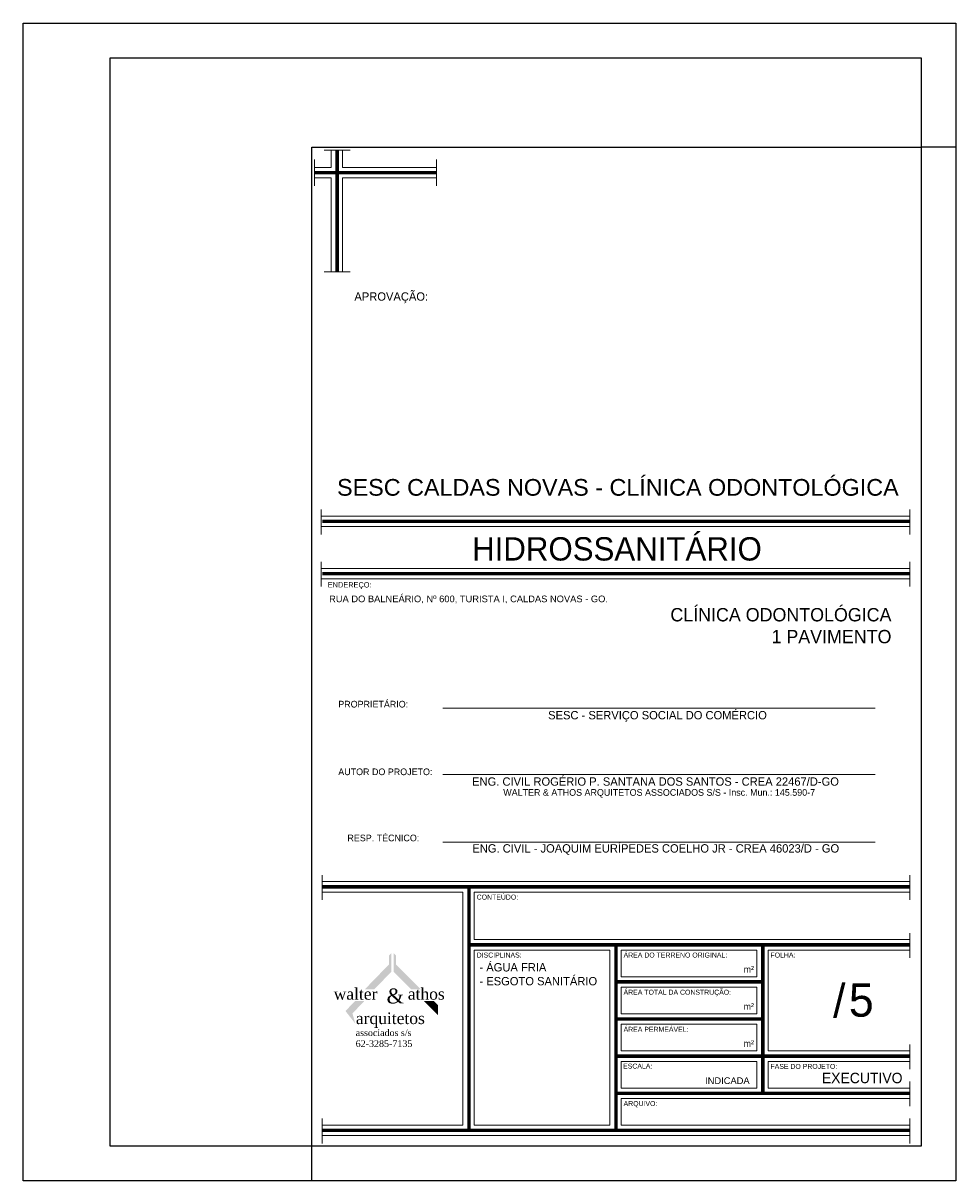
# Model space of a CAD drawing. Header units: millimetres. Extents: x -27 to 84, y 0 to 57.
# Tile 1 of 5: x -27 to 0, y 0 to 33. Entities that reach past the tile are written whole.
import ezdxf
from ezdxf.enums import TextEntityAlignment as Align

# ---------------------------------------------------------------- set-up
doc = ezdxf.new("R2010")
doc.units = ezdxf.units.MM
doc.header["$LTSCALE"] = 10
doc.header["$MEASUREMENT"] = 0
for name, color, linetype, lineweight in [('Blocos de margens e carimbo', 7, 'Continuous', 9), ('Linhas finas', 7, 'Continuous', 9), ('Linhas grossas', 8, 'Continuous', 50)]:
    doc.layers.add(name, color=color, linetype=linetype, lineweight=lineweight)
doc.layers.add('HID-CARIMBO W&A', color=7, linetype='Continuous')
doc.layers.add('HID-PRANCHA', color=30, linetype='Continuous')
doc.layers.add('HID-VIEWPORT-CARIMBO', color=250, linetype='Continuous', plot=False)
doc.styles.add('ARIAL', font='arial.ttf')
doc.styles.add('FOLHA CARIMBO', font='GOTHIC.TTF')
doc.styles.get("Standard").update_dxf_attribs({"font": 'arial.ttf'})

msp = doc.modelspace()

# ---------------------------------------------------------------- hatches: boundary and pattern name
at = {"layer": 'Blocos de margens e carimbo'}
for points in [[(-16.703, 5.504), (-16.975, 5.504), (-16.284, 6.217), (-16.284, 6.475), (-16.214, 6.545), (-16.214, 6.008)], [(-15.644, 5.5), (-16.149, 6.004), (-16.149, 6.541), (-16.078, 6.471), (-16.078, 6.213), (-15.366, 5.5)], [(-16.99, 5.168), (-17.33, 4.811), (-17.248, 4.518), (-17.531, 4.88), (-17.256, 5.168)], [(-14.992, 5.164), (-14.878, 5.051), (-14.878, 4.764), (-15.279, 5.164)]]:
    msp.add_hatch(color=253, dxfattribs=at).paths.add_polyline_path(points, flags=0)

# ---------------------------------------------------------------- linework, layer by layer
at = {"layer": 'HID-CARIMBO W&A', "color": 254}
for p, q in [((0, 29.7), (-1, 29.7)), ((-18.5, 0), (-18.5, 1))]:
    msp.add_line(p, q, dxfattribs=at)
at = {"layer": 'HID-PRANCHA', "color": 254}
msp.add_lwpolyline([(-26.789, 33.268), (0, 33.268), (0, 0), (-26.789, 0)], close=True, dxfattribs=at)
at = {"layer": 'HID-PRANCHA'}
msp.add_lwpolyline([(-24.289, 32.268), (-1, 32.268), (-1, 1), (-24.289, 1)], close=True, dxfattribs=at)
at = {"layer": 'HID-VIEWPORT-CARIMBO'}
msp.add_lwpolyline([(-1, 1), (-18.5, 1), (-18.5, 29.7), (-1, 29.7)], close=True, dxfattribs=at)
at = {"layer": 'Linhas finas'}
for p, q in [((-18.146, 29.621), (-17.396, 29.621)), ((-17.946, 29.121), (-17.946, 29.621)), ((-17.621, 29.621), (-17.621, 29.121)), ((-18.421, 29.346), (-18.421, 28.596)), ((-14.921, 29.346), (-14.921, 28.596)), ((-18.421, 29.121), (-17.946, 29.121)), ((-17.621, 29.121), (-14.921, 29.121)), ((-17.946, 28.821), (-18.421, 28.821)), ((-17.946, 26.121), (-17.946, 28.821)), ((-17.621, 28.821), (-17.621, 26.121)), ((-14.921, 28.821), (-17.621, 28.821)), ((-18.146, 26.121), (-17.396, 26.121)), ((-18.225, 18.575), (-18.225, 19.289)), ((-18.225, 19.1), (-1.325, 19.1)), ((-1.325, 18.575), (-1.325, 19.289)), ((-18.225, 18.8), (-1.325, 18.8)), ((-18.225, 17.075), (-18.225, 17.789)), ((-1.325, 17.075), (-1.325, 17.789)), ((-18.225, 17.6), (-1.325, 17.6)), ((-18.225, 17.3), (-1.325, 17.3)), ((-14.738, 13.584), (-2.313, 13.584)), ((-14.738, 11.677), (-2.313, 11.677)), ((-14.738, 9.732), (-2.313, 9.732)), ((-18.2, 8.074), (-18.2, 8.788)), ((-1.325, 8.074), (-1.325, 8.788)), ((-18.2, 8.599), (-1.325, 8.599)), ((-18.2, 8.299), (-14.156, 8.299)), ((-14.156, 1.6), (-14.156, 8.299)), ((-13.831, 8.299), (-1.325, 8.299)), ((-13.831, 8.299), (-13.831, 6.933)), ((-1.325, 6.408), (-1.325, 7.122)), ((-13.831, 6.933), (-1.325, 6.933)), ((-13.831, 6.633), (-13.831, 1.6)), ((-13.831, 6.633), (-9.937, 6.633)), ((-9.937, 1.6), (-9.937, 6.633)), ((-9.612, 6.633), (-5.718, 6.633)), ((-9.612, 6.633), (-9.612, 5.867)), ((-5.718, 5.867), (-5.718, 6.633)), ((-5.394, 6.633), (-1.325, 6.633)), ((-5.394, 6.633), (-5.394, 3.733)), ((-9.612, 5.867), (-5.718, 5.867)), ((-9.612, 5.567), (-9.612, 4.8)), ((-9.612, 5.567), (-5.718, 5.567)), ((-5.718, 4.8), (-5.718, 5.567)), ((-9.612, 4.8), (-5.718, 4.8)), ((-9.612, 4.5), (-9.612, 3.733)), ((-9.612, 4.5), (-5.718, 4.5)), ((-5.718, 3.733), (-5.718, 4.5)), ((-9.612, 3.733), (-5.718, 3.733)), ((-5.394, 3.733), (-1.325, 3.733)), ((-1.325, 3.208), (-1.325, 3.922)), ((-9.612, 3.433), (-9.612, 2.667)), ((-9.612, 3.433), (-5.718, 3.433)), ((-5.718, 2.667), (-5.718, 3.433)), ((-5.394, 3.433), (-1.325, 3.433)), ((-5.394, 3.433), (-5.394, 2.667)), ((-9.612, 2.667), (-5.718, 2.667)), ((-5.394, 2.667), (-1.325, 2.667)), ((-1.325, 2.142), (-1.325, 2.855)), ((-9.612, 2.367), (-1.325, 2.367)), ((-9.612, 2.367), (-9.612, 1.6)), ((-18.2, 1.075), (-18.2, 1.789)), ((-1.325, 1.075), (-1.325, 1.789)), ((-18.2, 1.6), (-14.156, 1.6)), ((-13.831, 1.6), (-9.937, 1.6)), ((-9.612, 1.6), (-1.325, 1.6)), ((-18.2, 1.3), (-1.325, 1.3))]:
    msp.add_line(p, q, dxfattribs=at)
at = {"layer": 'Linhas grossas', "const_width": 0.1}
for points in [[(-17.771, 26.121), (-17.771, 29.621)], [(-18.421, 28.971), (-14.921, 28.971)], [(-18.2, 18.95), (-1.325, 18.95)], [(-18.2, 17.45), (-1.325, 17.45)], [(-18.2, 8.449), (-1.325, 8.449)], [(-13.981, 8.449), (-13.981, 1.45)], [(-13.981, 6.783), (-1.325, 6.783)], [(-9.762, 6.783), (-9.762, 1.45)], [(-5.544, 6.783), (-5.544, 2.517)], [(-9.762, 5.717), (-5.544, 5.717)], [(-9.762, 4.65), (-5.544, 4.65)], [(-9.762, 3.583), (-1.325, 3.583)], [(-9.762, 2.517), (-1.325, 2.517)], [(-18.2, 1.45), (-1.325, 1.45)]]:
    msp.add_lwpolyline(points, dxfattribs=at)

# ---------------------------------------------------------------- texts
at = {"layer": 'Blocos de margens e carimbo', "color": 5, "style": 'FOLHA CARIMBO'}
msp.add_text('5', height=0.958, dxfattribs=at).set_placement((-3.072, 5.196), align=Align.MIDDLE_LEFT)
at = {"layer": 'Blocos de margens e carimbo'}
for s, insert, char_height, width, attachment_point, line_spacing_factor in [('{\\fCentury Gothic|b0|i0|c0|p34;APROVAÇÃO:}', (-17.275, 25.532), 0.23952, 2.739, 1, 0.984117), ('\\fCentury Gothic|b0|i0|c0|p34|;ENDEREÇO:', (-18.04, 17.204), 0.15329, 1.42272, 1, 0.984117), ('{\\fCentury Gothic|b0|i0|c0|p34;CLÍNICA ODONTOLÓGICA\\P1 PAVIMENTO}', (-1.849, 16.46), 0.38323, 8.98768, 3, 0.984117), ('{\\fCentury Gothic|b0|i0|c0|p34;PROPRIETÁRIO:}', (-17.738, 13.794), 0.19161, 2.25641, 1, 0.984117), ('\\pi3.0245;{\\fCentury Gothic|b0|i0|c0|p34;SESC - SERVIÇO SOCIAL DO COMÉRCIO}', (-14.735, 13.501), 0.23952, 12.42391, 1, 0.984117), ('{\\fCentury Gothic|b0|i0|c0|p34;AUTOR DO PROJETO:}', (-17.738, 11.85), 0.19161, 3.16361, 1, 0.984117), ('\\pi0.84078;{\\fCentury Gothic|b0|i0|c0|p34;ENG. CIVIL ROGÉRIO P. SANTANA DOS SANTOS - CREA 22467/D-GO}', (-14.735, 11.594), 0.239519, 12.42391, 1, 0.984117), ('\\pi1.7359;{\\fCentury Gothic|b0|i0|c0|p34;WALTER & ATHOS ARQUITETOS ASSOCIADOS S/S - Insc. Mun.: 145.590-7}', (-14.735, 11.257), 0.191615, 12.42513, 1, 0.984117), ('{\\fCentury Gothic|b0|i0|c0|p34;RESP. TÉCNICO:}', (-17.475, 9.949), 0.19161, 2.29995, 1, 0.984117), ('\\pi0.85087;{\\fCentury Gothic|b0|i0|c0|p34;ENG. CIVIL - JOAQUIM EURÍPEDES COELHO JR - CREA 46023/D - GO}', (-14.738, 9.673), 0.239519, 12.42391, 1, 0.984117), ('{\\fCentury Gothic|b0|i0|c0|p34;CONTEÚDO:}', (-13.762, 8.226), 0.14371, 2.9772, 1, 0.984117), ('{\\fCentury Gothic|b0|i0|c0|p34;DISCIPLINAS:}', (-13.762, 6.56), 0.14371, 1.395, 1, 0.984117), ('\\fCentury Gothic|b0|i0|c0|p34|;ÁREA DO TERRENO ORIGINAL:', (-9.543, 6.56), 0.14371, 3.411, 1, 0.984117), ('\\fCentury Gothic|b0|i0|c0|p34|;FOLHA:', (-5.324, 6.56), 0.14371, 0.8316, 1, 0.984117), ('{\\fCentury Gothic|b0|i0|c0|p34; m²}', (-5.798, 6.173), 0.19161, 2.316, 3, 0.984117), ('\\fBookman Old Style|b0|i0|c0|p18|;walter', (-17.87, 5.539), 0.33282, 1.74291, 1, 0.985887), ('\\fBookman Old Style|b0|i0|c0|p18|;athos', (-15.741, 5.539), 0.33282, 1.56232, 1, 0.985887), ('\\fCentury Gothic|b0|i0|c0|p34|;ÁREA TOTAL DA CONSTRUÇÃO:', (-9.543, 5.493), 0.14371, 3.582, 1, 0.984117), ('{\\fCentury Gothic|b0|i0|c0|p34; m²}', (-5.798, 5.106), 0.19161, 2.316, 3, 0.984117), ('\\fBookman Old Style|b0|i0|c0|p18|;arquitetos', (-17.233, 4.838), 0.33282, 2.86426, 1, 0.985887), ('{\\fBookman Old Style|b0|i0|c0|p18;associados s/s\\P62-3285-7135}', (-17.238, 4.351), 0.19018, 3.1272, 1, 0.985887), ('{\\fCentury Gothic|b0|i0|c0|p34;ÁREA PERMEÁVEL:}', (-9.543, 4.426), 0.14371, 2.1474, 1, 0.984117), ('{\\fCentury Gothic|b0|i0|c0|p34;m²}', (-5.798, 4.04), 0.19161, 2.316, 3, 0.984117), ('\\fCentury Gothic|b0|i0|c0|p34|;ESCALA:', (-9.556, 3.369), 0.14371, 0.963, 1, 0.984117), ('{\\fCentury Gothic|b0|i0|c0|p34;FASE DO PROJETO:}', (-5.324, 3.36), 0.14371, 1.92242, 1, 0.984117), ('{\\fArial|b0|i0|c0|p34;\\C7;INDICADA}', (-5.923, 2.974), 0.19161, 2.316, 3, 0.984117), ('\\fCentury Gothic|b0|i0|c0|p34|;ARQUIVO:', (-9.543, 2.293), 0.14371, 1.1682, 1, 0.984117)]:
    msp.add_mtext(s, dxfattribs=dict(at, insert=insert, char_height=char_height, width=width, attachment_point=attachment_point, line_spacing_factor=line_spacing_factor))
at = {"layer": 'Blocos de margens e carimbo', "color": 5, "attachment_point": 2}
for s, insert, char_height, width, line_spacing_factor in [('{\\fArial|b0|i0|c0|p34;SESC CALDAS NOVAS - CLÍNICA ODONTOLÓGICA}', (-9.707, 20.168), 0.48, 25.68269, 0.938532), ('{\\fCentury Gothic|b0|i0|c0|p34;HIDROSSANITÁRIO}', (-9.733, 18.496), 0.67065, 15.83918, 0.984117), ('{\\fCentury Gothic|b0|i0|c0|p34;/}', (-3.347, 5.655), 0.95807, 2.436, 0.984117)]:
    msp.add_mtext(s, dxfattribs=dict(at, insert=insert, char_height=char_height, width=width, line_spacing_factor=line_spacing_factor))
at = {"layer": 'Blocos de margens e carimbo', "insert": (-18.002, 16.819), "char_height": 0.19161, "width": 16.17762, "attachment_point": 1, "line_spacing_factor": 0.984117, "style": 'ARIAL'}
msp.add_mtext('RUA DO BALNEÁRIO, Nº 600, TURISTA I, CALDAS NOVAS - GO.', dxfattribs=at)
at = {"layer": 'Blocos de margens e carimbo', "color": 5, "insert": (-13.683, 6.257), "char_height": 0.23952, "attachment_point": 1, "style": 'FOLHA CARIMBO'}
msp.add_mtext_dynamic_manual_height_columns('- ÁGUA FRIA\\P- ESGOTO SANITÁRIO', width=3.7084, gutter_width=1, heights=[4.502], dxfattribs=at)
at = {"layer": 'Blocos de margens e carimbo', "color": 1, "insert": (-16.099, 5.525), "char_height": 0.42791, "width": 0.59394, "attachment_point": 2, "line_spacing_factor": 0.985887}
msp.add_mtext('\\fBookman Old Style|b0|i0|c0|p18|;&', dxfattribs=at)
at = {"layer": 'HID-CARIMBO W&A', "color": 1, "insert": (-2.69, 3.106), "char_height": 0.3, "width": 2.484, "attachment_point": 2, "line_spacing_factor": 0.984117, "style": 'FOLHA CARIMBO'}
msp.add_mtext('EXECUTIVO', dxfattribs=at)

doc.saveas('drawing.dxf')
